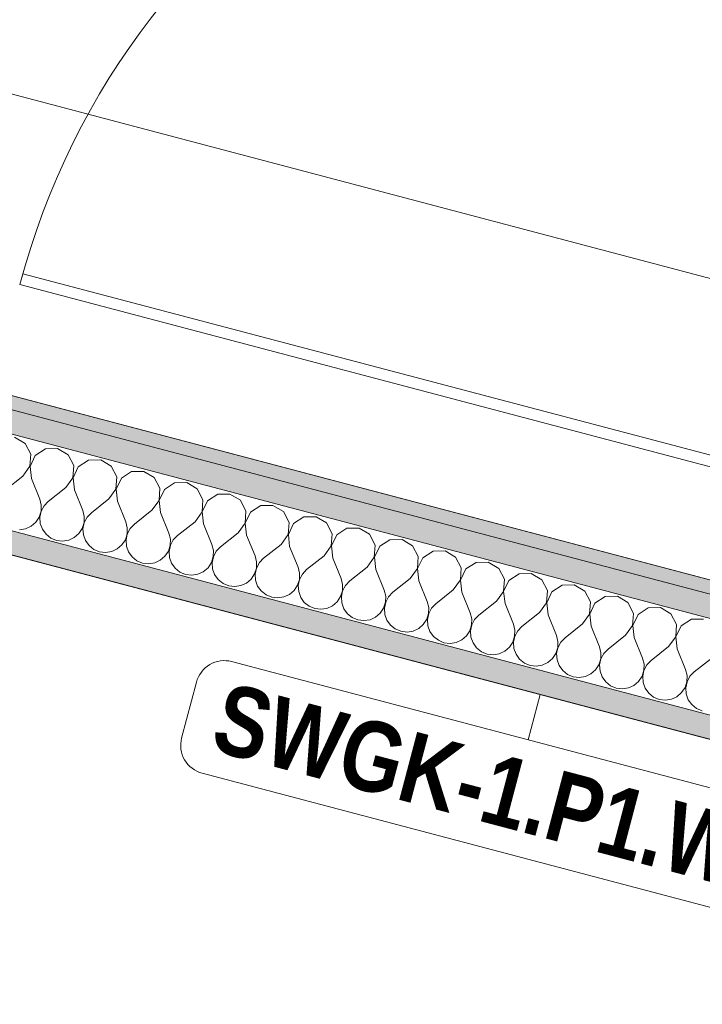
# Model space of a CAD drawing. Header units: millimetres. Extents: x -176817 to 18864955, y -12996033 to 201123.
# Tile 161 of 256: x 177018 to 177748, y -9613 to -8561. Entities that reach past the tile are written whole.
import ezdxf

# ---------------------------------------------------------------- set-up
doc = ezdxf.new("R2010")
doc.units = ezdxf.units.MM
doc.header["$MEASUREMENT"] = 0
for name, color, linetype in [('210-A Strefy', 7, 'Continuous'), ('213-A Wymiarowanie wewnętrzne', 7, 'Continuous'), ('215-A Wymiarowanie wewnętrzne 1_50', 7, 'Continuous'), ('230-A Ściany wewnętrzne', 7, 'Continuous'), ('299- A Etykiety ścian', 7, 'Continuous'), ('320-W Umeblowanie', 7, 'Continuous')]:
    doc.layers.add(name, color=color, linetype=linetype)
doc.styles.add('STYL_AUTOMATYCZNY_4', font='arial.ttf')
doc.styles.add('STYL_AUTOMATYCZNY_6', font='ARIALN.TTF')
doc.dimstyles.new('STYL_AUTOMATYCZNY__3', dxfattribs={"dimtxt": 64.999998, "dimasz": 47.5, "dimexe": 0.18, "dimexo": 0.0625, "dimgap": 0, "dimtad": 1, "dimdec": 1, "dimlfac": 0.1, "dimzin": 0, "dimdsep": 46, "dimtxsty": 'STYL_AUTOMATYCZNY_4', "dimblk": 'ARROWHEAD_11', "dimblk1": 'ARROWHEAD_11', "dimblk2": 'ARROWHEAD_11', "dimcen": 0.09, "dimclrd": 30, "dimclre": 30, "dimclrt": 30, "dimazin": 0, "dimtfac": 1, "dimtdec": 4, "dimtmove": 0, "dimatfit": 3, "dimfxl": 0, "dimtolj": 1, "dimtzin": 0, "dimarcsym": 0})
pattern_1 = [(0, (0, 0), (0, 37.5), [0, -37.5])]

# ---------------------------------------------------------------- blocks, each defined once
blk = doc.blocks.new('Zaplecze_1.19_9_2', base_point=(179928.2, -11588.1))
at = {"layer": '210-A Strefy', "color": 7, "linetype": 'Continuous', "lineweight": 0, "flags": 128}
blk.add_lwpolyline([(173461.6, -11180.7), (181970.3, -13425.9), (182706.5, -10636.2), (176359.5, -8961.4), (176212.8, -9517.5), (174051, -8947.1)], close=True, dxfattribs=at)
blk = doc.blocks.new('WC-D_1.23b_25_2', base_point=(177161.8, -7328.1))
at = {"layer": '210-A Strefy', "color": 254, "linetype": 'Continuous', "lineweight": 0, "true_color": 0xdfc8bd, "flags": 128}
blk.add_lwpolyline([(174442.9, -8285), (178982.4, -9482.9), (180561.8, -3497.8), (176022.2, -2299.9)], close=True, dxfattribs=at)
blk = doc.blocks.new('*X930')
at = {"layer": '230-A Ściany wewnętrzne', "color": 7, "linetype": 'Continuous', "lineweight": 0}
for p, q in [((177024, -9013.6), (177012.8, -9007)), ((177030, -9025.2), (177024, -9013.6)), ((177045.8, -9019.4), (177034.9, -9026.4)), ((177058.8, -9019.2), (177045.8, -9019.4)), ((177070, -9025.8), (177058.8, -9019.2)), ((177029.1, -9038.1), (177030, -9025.2)), ((177034.9, -9026.4), (177029.3, -9038.2)), ((177076.1, -9037.3), (177070, -9025.8)), ((177021.5, -9048.7), (177029.1, -9038.1)), ((177029.3, -9038.2), (177030.7, -9051.1)), ((177075.1, -9050.3), (177076.1, -9037.3)), ((177080.9, -9038.6), (177075.3, -9050.3)), ((177091.9, -9031.5), (177080.9, -9038.6)), ((177104.9, -9031.3), (177091.9, -9031.5)), ((177116.1, -9037.9), (177104.9, -9031.3)), ((177122.1, -9049.5), (177116.1, -9037.9)), ((177021.5, -9048.7), (177002.8, -9063.5)), ((177030.7, -9051.1), (177039.6, -9073.2)), ((177067.5, -9060.8), (177075.1, -9050.3)), ((177075.3, -9050.3), (177076.7, -9063.3)), ((177121.2, -9062.4), (177122.1, -9049.5)), ((177127, -9050.7), (177121.4, -9062.5)), ((177137.9, -9043.7), (177127, -9050.7)), ((177150.9, -9043.5), (177137.9, -9043.7)), ((177162.1, -9050.1), (177150.9, -9043.5)), ((177168.1, -9061.6), (177162.1, -9050.1)), ((177067.5, -9060.8), (177048.8, -9075.6)), ((177113.6, -9073), (177121.2, -9062.4)), ((177121.4, -9062.5), (177122.8, -9075.4)), ((177167.2, -9074.6), (177168.1, -9061.6)), ((177183.9, -9055.8), (177173, -9062.9)), ((177197, -9055.6), (177183.9, -9055.8)), ((177208.1, -9062.2), (177197, -9055.6)), ((177214.2, -9073.8), (177208.1, -9062.2)), ((177041.2, -9079.6), (177039.6, -9073.2)), ((177076.7, -9063.3), (177085.7, -9085.3)), ((177113.6, -9073), (177094.9, -9087.8)), ((177173, -9062.9), (177167.4, -9074.6)), ((177230, -9068), (177219, -9075)), ((177243, -9067.8), (177230, -9068)), ((177254.2, -9074.4), (177243, -9067.8)), ((177041.1, -9086.1), (177041.2, -9079.6)), ((177044.3, -9080.4), (177041.2, -9086.2)), ((177048.8, -9075.6), (177044.3, -9080.4)), ((177122.8, -9075.4), (177131.7, -9097.5)), ((177159.6, -9085.1), (177167.2, -9074.6)), ((177167.4, -9074.6), (177168.8, -9087.6)), ((177213.3, -9086.7), (177214.2, -9073.8)), ((177219, -9075), (177213.4, -9086.8)), ((177260.2, -9085.9), (177254.2, -9074.4)), ((177276, -9080.1), (177265.1, -9087.2)), ((177289, -9079.9), (177276, -9080.1)), ((177300.2, -9086.5), (177289, -9079.9)), ((177035.5, -9097.9), (177039.1, -9092.4)), ((177039.1, -9092.4), (177041.1, -9086.1)), ((177041.2, -9086.2), (177039.9, -9092.6)), ((177039.9, -9092.6), (177040.3, -9099.2)), ((177087.3, -9091.7), (177085.7, -9085.3)), ((177087.1, -9098.3), (177087.3, -9091.7)), ((177090.4, -9092.5), (177087.3, -9098.3)), ((177094.9, -9087.8), (177090.4, -9092.5)), ((177159.6, -9085.1), (177140.9, -9099.9)), ((177168.8, -9087.6), (177177.8, -9109.6)), ((177205.7, -9097.3), (177213.3, -9086.7)), ((177213.4, -9086.8), (177214.9, -9099.7)), ((177259.3, -9098.9), (177260.2, -9085.9)), ((177265.1, -9087.2), (177259.5, -9098.9)), ((177306.3, -9098.1), (177300.2, -9086.5)), ((177322.1, -9092.3), (177311.1, -9099.3)), ((177335.1, -9092.1), (177322.1, -9092.3)), ((177346.3, -9098.7), (177335.1, -9092.1)), ((177018, -9105.9), (177024.5, -9104.9)), ((177024.5, -9104.9), (177030.5, -9102.2)), ((177030.5, -9102.2), (177035.5, -9097.9)), ((177040.3, -9099.2), (177042.5, -9105.3)), ((177081.5, -9110), (177085.1, -9104.5)), ((177085.1, -9104.5), (177087.1, -9098.3)), ((177087.3, -9098.3), (177085.9, -9104.8)), ((177085.9, -9104.8), (177086.4, -9111.3)), ((177133.3, -9103.9), (177131.7, -9097.5)), ((177133.1, -9110.4), (177133.3, -9103.9)), ((177136.4, -9104.7), (177133.3, -9110.5)), ((177140.9, -9099.9), (177136.4, -9104.7)), ((177205.7, -9097.3), (177187, -9112.1)), ((177214.9, -9099.7), (177223.8, -9121.8)), ((177251.7, -9109.4), (177259.3, -9098.9)), ((177259.5, -9098.9), (177260.9, -9111.9)), ((177305.3, -9111), (177306.3, -9098.1)), ((177311.1, -9099.3), (177305.5, -9111.1)), ((177352.3, -9110.2), (177346.3, -9098.7)), ((177368.1, -9104.4), (177357.2, -9111.5)), ((177381.1, -9104.2), (177368.1, -9104.4)), ((177392.3, -9110.8), (177381.1, -9104.2)), ((177042.5, -9105.3), (177046.4, -9110.7)), ((177046.4, -9110.7), (177051.5, -9114.8)), ((177051.5, -9114.8), (177057.5, -9117.3)), ((177070.6, -9117.1), (177076.5, -9114.3)), ((177076.5, -9114.3), (177081.5, -9110)), ((177086.4, -9111.3), (177088.6, -9117.5)), ((177131.2, -9116.7), (177133.1, -9110.4)), ((177133.3, -9110.5), (177132, -9116.9)), ((177179.4, -9116), (177177.8, -9109.6)), ((177187, -9112.1), (177182.4, -9116.8)), ((177251.7, -9109.4), (177233, -9124.2)), ((177260.9, -9111.9), (177269.9, -9133.9)), ((177297.7, -9121.6), (177305.3, -9111)), ((177305.5, -9111.1), (177306.9, -9124)), ((177351.4, -9123.2), (177352.3, -9110.2)), ((177357.2, -9111.5), (177351.6, -9123.2)), ((177398.4, -9122.4), (177392.3, -9110.8)), ((177057.5, -9117.3), (177064.1, -9118.1)), ((177064.1, -9118.1), (177070.6, -9117.1)), ((177088.6, -9117.5), (177092.4, -9122.8)), ((177092.4, -9122.8), (177097.5, -9126.9)), ((177122.6, -9126.5), (177127.5, -9122.2)), ((177127.5, -9122.2), (177131.2, -9116.7)), ((177132, -9116.9), (177132.4, -9123.5)), ((177132.4, -9123.5), (177134.6, -9129.6)), ((177177.2, -9128.8), (177179.2, -9122.6)), ((177179.4, -9122.6), (177178, -9129.1)), ((177179.2, -9122.6), (177179.4, -9116)), ((177182.4, -9116.8), (177179.4, -9122.6)), ((177225.4, -9128.2), (177223.8, -9121.8)), ((177233, -9124.2), (177228.5, -9129)), ((177297.7, -9121.6), (177279.1, -9136.4)), ((177306.9, -9124), (177315.9, -9146.1)), ((177343.8, -9133.7), (177351.4, -9123.2)), ((177351.6, -9123.2), (177353, -9136.2)), ((177397.4, -9135.3), (177398.4, -9122.4)), ((177403.2, -9123.6), (177397.6, -9135.4)), ((177414.2, -9116.6), (177403.2, -9123.6)), ((177427.2, -9116.4), (177414.2, -9116.6)), ((177438.4, -9123), (177427.2, -9116.4)), ((177444.4, -9134.5), (177438.4, -9123)), ((177097.5, -9126.9), (177103.6, -9129.5)), ((177103.6, -9129.5), (177110.1, -9130.2)), ((177110.1, -9130.2), (177116.6, -9129.2)), ((177116.6, -9129.2), (177122.6, -9126.5)), ((177134.6, -9129.6), (177138.4, -9135)), ((177138.4, -9135), (177143.6, -9139.1)), ((177168.6, -9138.6), (177173.6, -9134.3)), ((177173.6, -9134.3), (177177.2, -9128.8)), ((177178, -9129.1), (177178.4, -9135.6)), ((177178.4, -9135.6), (177180.7, -9141.8)), ((177223.2, -9141), (177225.2, -9134.7)), ((177225.4, -9134.8), (177224, -9141.2)), ((177225.2, -9134.7), (177225.4, -9128.2)), ((177228.5, -9129), (177225.4, -9134.8)), ((177271.5, -9140.3), (177269.9, -9133.9)), ((177279.1, -9136.4), (177274.5, -9141.1)), ((177343.8, -9133.7), (177325.1, -9148.5)), ((177353, -9136.2), (177361.9, -9158.2)), ((177389.8, -9145.9), (177397.4, -9135.3)), ((177397.6, -9135.4), (177399, -9148.3)), ((177443.5, -9147.5), (177444.4, -9134.5)), ((177449.3, -9135.8), (177443.7, -9147.5)), ((177460.2, -9128.7), (177449.3, -9135.8)), ((177473.2, -9128.5), (177460.2, -9128.7)), ((177484.4, -9135.1), (177473.2, -9128.5)), ((177490.4, -9146.7), (177484.4, -9135.1)), ((177143.6, -9139.1), (177149.6, -9141.6)), ((177149.6, -9141.6), (177156.2, -9142.4)), ((177156.2, -9142.4), (177162.6, -9141.4)), ((177162.6, -9141.4), (177168.6, -9138.6)), ((177180.7, -9141.8), (177184.5, -9147.1)), ((177214.6, -9150.8), (177219.6, -9146.5)), ((177219.6, -9146.5), (177223.2, -9141)), ((177224, -9141.2), (177224.5, -9147.8)), ((177269.3, -9153.1), (177271.3, -9146.9)), ((177271.5, -9146.9), (177270.1, -9153.3)), ((177271.3, -9146.9), (177271.5, -9140.3)), ((177274.5, -9141.1), (177271.5, -9146.9)), ((177317.5, -9152.5), (177315.9, -9146.1)), ((177389.8, -9145.9), (177371.2, -9160.7)), ((177489.5, -9159.6), (177490.4, -9146.7)), ((177506.2, -9140.9), (177495.3, -9147.9)), ((177519.3, -9140.7), (177506.2, -9140.9)), ((177530.5, -9147.3), (177519.3, -9140.7)), ((177184.5, -9147.1), (177189.6, -9151.2)), ((177189.6, -9151.2), (177195.7, -9153.8)), ((177195.7, -9153.8), (177202.2, -9154.5)), ((177202.2, -9154.5), (177208.7, -9153.5)), ((177208.7, -9153.5), (177214.6, -9150.8)), ((177224.5, -9147.8), (177226.7, -9153.9)), ((177226.7, -9153.9), (177230.5, -9159.3)), ((177265.7, -9158.6), (177269.3, -9153.1)), ((177270.1, -9153.3), (177270.5, -9159.9)), ((177317.3, -9159), (177317.5, -9152.5)), ((177320.6, -9153.3), (177317.5, -9159.1)), ((177325.1, -9148.5), (177320.6, -9153.3)), ((177399, -9148.3), (177408, -9170.4)), ((177435.9, -9158), (177443.5, -9147.5)), ((177443.7, -9147.5), (177445.1, -9160.5)), ((177495.3, -9147.9), (177489.7, -9159.7)), ((177536.5, -9158.8), (177530.5, -9147.3)), ((177552.3, -9153), (177541.3, -9160.1)), ((177565.3, -9152.8), (177552.3, -9153)), ((177576.5, -9159.4), (177565.3, -9152.8)), ((177230.5, -9159.3), (177235.7, -9163.4)), ((177235.7, -9163.4), (177241.7, -9165.9)), ((177241.7, -9165.9), (177248.2, -9166.7)), ((177248.2, -9166.7), (177254.7, -9165.7)), ((177254.7, -9165.7), (177260.7, -9162.9)), ((177260.7, -9162.9), (177265.7, -9158.6)), ((177270.5, -9159.9), (177272.7, -9166.1)), ((177272.7, -9166.1), (177276.6, -9171.4)), ((177311.7, -9170.8), (177315.3, -9165.3)), ((177315.3, -9165.3), (177317.3, -9159)), ((177317.5, -9159.1), (177316.1, -9165.5)), ((177316.1, -9165.5), (177316.6, -9172.1)), ((177363.5, -9164.6), (177361.9, -9158.2)), ((177363.4, -9171.2), (177363.5, -9164.6)), ((177366.6, -9165.4), (177363.5, -9171.2)), ((177371.2, -9160.7), (177366.6, -9165.4)), ((177435.9, -9158), (177417.2, -9172.8)), ((177445.1, -9160.5), (177454, -9182.5)), ((177481.9, -9170.2), (177489.5, -9159.6)), ((177489.7, -9159.7), (177491.1, -9172.6)), ((177535.6, -9171.8), (177536.5, -9158.8)), ((177541.3, -9160.1), (177535.7, -9171.8)), ((177582.5, -9171), (177576.5, -9159.4)), ((177598.3, -9165.2), (177587.4, -9172.2)), ((177611.3, -9164.9), (177598.3, -9165.2)), ((177622.5, -9171.6), (177611.3, -9164.9)), ((177276.6, -9171.4), (177281.7, -9175.5)), ((177281.7, -9175.5), (177287.8, -9178.1)), ((177287.8, -9178.1), (177294.3, -9178.8)), ((177294.3, -9178.8), (177300.8, -9177.8)), ((177300.8, -9177.8), (177306.7, -9175.1)), ((177306.7, -9175.1), (177311.7, -9170.8)), ((177316.6, -9172.1), (177318.8, -9178.2)), ((177318.8, -9178.2), (177322.6, -9183.6)), ((177357.8, -9182.9), (177361.4, -9177.4)), ((177361.4, -9177.4), (177363.4, -9171.2)), ((177363.5, -9171.2), (177362.2, -9177.6)), ((177362.2, -9177.6), (177362.6, -9184.2)), ((177409.6, -9176.8), (177408, -9170.4)), ((177409.4, -9183.3), (177409.6, -9176.8)), ((177412.7, -9177.6), (177409.6, -9183.4)), ((177417.2, -9172.8), (177412.7, -9177.6)), ((177481.9, -9170.2), (177463.2, -9185)), ((177491.1, -9172.6), (177500.1, -9194.7)), ((177528, -9182.3), (177535.6, -9171.8)), ((177535.7, -9171.8), (177537.2, -9184.8)), ((177581.6, -9183.9), (177582.5, -9171)), ((177587.4, -9172.2), (177581.8, -9184)), ((177628.6, -9183.1), (177622.5, -9171.6)), ((177644.4, -9177.3), (177633.4, -9184.4)), ((177657.4, -9177.1), (177644.4, -9177.3)), ((177668.6, -9183.7), (177657.4, -9177.1)), ((177322.6, -9183.6), (177327.7, -9187.7)), ((177327.7, -9187.7), (177333.8, -9190.2)), ((177346.8, -9190), (177352.8, -9187.2)), ((177352.8, -9187.2), (177357.8, -9182.9)), ((177362.6, -9184.2), (177364.8, -9190.4)), ((177407.4, -9189.6), (177409.4, -9183.3)), ((177409.6, -9183.4), (177408.2, -9189.8)), ((177455.6, -9188.9), (177454, -9182.5)), ((177455.4, -9195.5), (177455.6, -9188.9)), ((177463.2, -9185), (177458.7, -9189.7)), ((177528, -9182.3), (177509.3, -9197.1)), ((177537.2, -9184.8), (177546.1, -9206.8)), ((177574, -9194.5), (177581.6, -9183.9)), ((177581.8, -9184), (177583.2, -9196.9)), ((177627.6, -9196.1), (177628.6, -9183.1)), ((177633.4, -9184.4), (177627.8, -9196.1)), ((177674.6, -9195.3), (177668.6, -9183.7)), ((177333.8, -9190.2), (177340.3, -9191)), ((177340.3, -9191), (177346.8, -9190)), ((177364.8, -9190.4), (177368.7, -9195.7)), ((177368.7, -9195.7), (177373.8, -9199.8)), ((177392.9, -9202.1), (177398.8, -9199.4)), ((177398.8, -9199.4), (177403.8, -9195.1)), ((177403.8, -9195.1), (177407.4, -9189.6)), ((177408.2, -9189.8), (177408.7, -9196.4)), ((177408.7, -9196.4), (177410.9, -9202.5)), ((177453.5, -9201.7), (177455.4, -9195.5)), ((177455.6, -9195.5), (177454.3, -9201.9)), ((177458.7, -9189.7), (177455.6, -9195.5)), ((177501.7, -9201.1), (177500.1, -9194.7)), ((177509.3, -9197.1), (177504.7, -9201.9)), ((177574, -9194.5), (177555.3, -9209.3)), ((177583.2, -9196.9), (177592.2, -9219)), ((177620, -9206.6), (177627.6, -9196.1)), ((177627.8, -9196.1), (177629.2, -9209.1)), ((177673.7, -9208.2), (177674.6, -9195.3)), ((177679.5, -9196.5), (177673.9, -9208.3)), ((177690.4, -9189.5), (177679.5, -9196.5)), ((177703.4, -9189.2), (177690.4, -9189.5)), ((177714.6, -9195.9), (177703.4, -9189.2)), ((177720.7, -9207.4), (177714.6, -9195.9)), ((177373.8, -9199.8), (177379.8, -9202.4)), ((177379.8, -9202.4), (177386.4, -9203.1)), ((177386.4, -9203.1), (177392.9, -9202.1)), ((177410.9, -9202.5), (177414.7, -9207.9)), ((177414.7, -9207.9), (177419.8, -9212)), ((177444.9, -9211.5), (177449.8, -9207.2)), ((177449.8, -9207.2), (177453.5, -9201.7)), ((177454.3, -9201.9), (177454.7, -9208.5)), ((177454.7, -9208.5), (177456.9, -9214.7)), ((177499.5, -9213.9), (177501.5, -9207.6)), ((177501.7, -9207.7), (177500.3, -9214.1)), ((177501.5, -9207.6), (177501.7, -9201.1)), ((177504.7, -9201.9), (177501.7, -9207.7)), ((177547.7, -9213.2), (177546.1, -9206.8)), ((177555.3, -9209.3), (177550.8, -9214)), ((177620, -9206.6), (177601.4, -9221.4)), ((177629.2, -9209.1), (177638.2, -9231.1)), ((177666.1, -9218.8), (177673.7, -9208.2)), ((177673.9, -9208.3), (177675.3, -9221.2)), ((177719.7, -9220.4), (177720.7, -9207.4)), ((177725.5, -9208.7), (177719.9, -9220.4)), ((177736.5, -9201.6), (177725.5, -9208.7)), ((177749.5, -9201.4), (177736.5, -9201.6)), ((177419.8, -9212), (177425.9, -9214.5)), ((177425.9, -9214.5), (177432.4, -9215.3)), ((177432.4, -9215.3), (177438.9, -9214.3)), ((177438.9, -9214.3), (177444.9, -9211.5)), ((177456.9, -9214.7), (177460.7, -9220)), ((177460.7, -9220), (177465.9, -9224.1)), ((177490.9, -9223.7), (177495.9, -9219.4)), ((177495.9, -9219.4), (177499.5, -9213.9)), ((177500.3, -9214.1), (177500.7, -9220.7)), ((177500.7, -9220.7), (177503, -9226.8)), ((177545.5, -9226), (177547.5, -9219.8)), ((177547.7, -9219.8), (177546.3, -9226.2)), ((177547.5, -9219.8), (177547.7, -9213.2)), ((177550.8, -9214), (177547.7, -9219.8)), ((177593.8, -9225.4), (177592.2, -9219)), ((177666.1, -9218.8), (177647.4, -9233.6)), ((177712.1, -9230.9), (177719.7, -9220.4)), ((177719.9, -9220.4), (177721.3, -9233.4)), ((177465.9, -9224.1), (177471.9, -9226.7)), ((177471.9, -9226.7), (177478.5, -9227.4)), ((177478.5, -9227.4), (177484.9, -9226.4)), ((177484.9, -9226.4), (177490.9, -9223.7)), ((177503, -9226.8), (177506.8, -9232.2)), ((177541.9, -9231.5), (177545.5, -9226)), ((177546.3, -9226.2), (177546.8, -9232.8)), ((177593.6, -9231.9), (177593.8, -9225.4)), ((177596.8, -9226.2), (177593.8, -9232)), ((177601.4, -9221.4), (177596.8, -9226.2)), ((177639.8, -9237.5), (177638.2, -9231.1)), ((177675.3, -9221.2), (177684.2, -9243.3)), ((177712.1, -9230.9), (177693.5, -9245.7)), ((177506.8, -9232.2), (177511.9, -9236.3)), ((177511.9, -9236.3), (177518, -9238.8)), ((177518, -9238.8), (177524.5, -9239.6)), ((177524.5, -9239.6), (177531, -9238.6)), ((177531, -9238.6), (177536.9, -9235.8)), ((177536.9, -9235.8), (177541.9, -9231.5)), ((177546.8, -9232.8), (177549, -9239)), ((177549, -9239), (177552.8, -9244.3)), ((177588, -9243.7), (177591.6, -9238.2)), ((177591.6, -9238.2), (177593.6, -9231.9)), ((177593.8, -9232), (177592.4, -9238.4)), ((177592.4, -9238.4), (177592.8, -9245)), ((177639.6, -9244.1), (177639.8, -9237.5)), ((177642.9, -9238.3), (177639.8, -9244.1)), ((177647.4, -9233.6), (177642.9, -9238.3)), ((177721.3, -9233.4), (177730.3, -9255.4)), ((177552.8, -9244.3), (177558, -9248.4)), ((177558, -9248.4), (177564, -9251)), ((177564, -9251), (177570.5, -9251.7)), ((177570.5, -9251.7), (177577, -9250.7)), ((177577, -9250.7), (177583, -9248)), ((177583, -9248), (177588, -9243.7)), ((177592.8, -9245), (177595, -9251.1)), ((177595, -9251.1), (177598.9, -9256.5)), ((177634, -9255.8), (177637.6, -9250.3)), ((177637.6, -9250.3), (177639.6, -9244.1)), ((177639.8, -9244.1), (177638.4, -9250.5)), ((177638.4, -9250.5), (177638.9, -9257.1)), ((177685.9, -9249.7), (177684.2, -9243.3)), ((177685.7, -9256.2), (177685.9, -9249.7)), ((177688.9, -9250.5), (177685.8, -9256.3)), ((177693.5, -9245.7), (177688.9, -9250.5)), ((177758.2, -9243.1), (177739.5, -9257.9)), ((177598.9, -9256.5), (177604, -9260.6)), ((177604, -9260.6), (177610.1, -9263.1)), ((177623.1, -9262.9), (177629, -9260.1)), ((177629, -9260.1), (177634, -9255.8)), ((177638.9, -9257.1), (177641.1, -9263.3)), ((177680.1, -9268), (177683.7, -9262.5)), ((177683.7, -9262.5), (177685.7, -9256.2)), ((177685.8, -9256.3), (177684.5, -9262.7)), ((177684.5, -9262.7), (177684.9, -9269.2)), ((177731.9, -9261.8), (177730.3, -9255.4)), ((177731.7, -9268.4), (177731.9, -9261.8)), ((177735, -9262.6), (177731.9, -9268.4)), ((177739.5, -9257.9), (177735, -9262.6)), ((177610.1, -9263.1), (177616.6, -9263.9)), ((177616.6, -9263.9), (177623.1, -9262.9)), ((177641.1, -9263.3), (177644.9, -9268.6)), ((177644.9, -9268.6), (177650, -9272.7)), ((177650, -9272.7), (177656.1, -9275.3)), ((177669.1, -9275), (177675.1, -9272.3)), ((177675.1, -9272.3), (177680.1, -9268)), ((177684.9, -9269.2), (177687.1, -9275.4)), ((177729.7, -9274.6), (177731.7, -9268.4)), ((177731.9, -9268.4), (177730.5, -9274.8)), ((177656.1, -9275.3), (177662.6, -9276)), ((177662.6, -9276), (177669.1, -9275)), ((177687.1, -9275.4), (177691, -9280.8)), ((177691, -9280.8), (177696.1, -9284.9)), ((177721.1, -9284.4), (177726.1, -9280.1)), ((177726.1, -9280.1), (177729.7, -9274.6)), ((177730.5, -9274.8), (177731, -9281.4)), ((177731, -9281.4), (177733.2, -9287.6)), ((177696.1, -9284.9), (177702.1, -9287.4)), ((177702.1, -9287.4), (177708.7, -9288.2)), ((177708.7, -9288.2), (177715.2, -9287.2)), ((177715.2, -9287.2), (177721.1, -9284.4)), ((177733.2, -9287.6), (177737, -9292.9)), ((177737, -9292.9), (177742.1, -9297)), ((177742.1, -9297), (177748.2, -9299.6))]:
    blk.add_line(p, q, dxfattribs=at)
blk = doc.blocks.new('Ściana_34_2', base_point=(174057.3, -8276.4))
at = {"layer": '230-A Ściany wewnętrzne', "linetype": 'Continuous', "lineweight": 0, "true_color": 0x000000}
blk.add_hatch(color=18, dxfattribs=at).paths.add_polyline_path([(174424.5, -8295.7), (178978.6, -9497.4), (178982.4, -9482.9), (174428.4, -8281.2)])
h = blk.add_hatch(dxfattribs=at)
h.set_pattern_fill('Gips_0002', color=18, style=0, pattern_type=2)
h.set_pattern_definition(pattern_1)
h.paths.add_polyline_path([(174418.2, -8319.9), (178986.7, -9525.4), (178993.1, -9501.2), (174424.5, -8295.7)])
h = blk.add_hatch(dxfattribs=at)
h.set_pattern_fill('Gips_0002', color=18, style=0, pattern_type=2)
h.set_pattern_definition(pattern_1)
h.paths.add_polyline_path([(176335.3, -8955.1), (182706.5, -10636.2), (182712.8, -10612.1), (176341.7, -8930.9)])
at = {"layer": '230-A Ściany wewnętrzne', "color": 7, "linetype": 'Continuous', "lineweight": 0}
for p, q in [((178993.1, -9501.2), (174424.5, -8295.7)), ((179010.9, -9531.8), (176367.2, -8834.2)), ((182712.8, -10612.1), (176341.7, -8930.9)), ((176335.3, -8955.1), (182706.5, -10636.2))]:
    blk.add_line(p, q, dxfattribs=at)
at = {"layer": '230-A Ściany wewnętrzne', "color": 7, "linetype": 'Continuous', "lineweight": 0, "flags": 128}
for points in [[(178982.4, -9482.9), (174428.4, -8281.2)], [(176359.5, -8961.4), (182706.5, -10636.2)]]:
    blk.add_lwpolyline(points, dxfattribs=at)
at = {"layer": '230-A Ściany wewnętrzne', "color": 7, "lineweight": 0}
blk.add_blockref('*X930', (0, 0), dxfattribs=at)
blk = doc.blocks.new('*D3485')
at = {"layer": '215-A Wymiarowanie wewnętrzne 1_50', "linetype": 'Continuous', "lineweight": 200}
for points in [[(174945.9, -8591.7), (174946.9, -8596.5), (174949.6, -8600.6), (174953.7, -8603.3), (174958.4, -8604.2), (174963.2, -8603.3), (174967.3, -8600.6), (174970, -8596.5), (174970.9, -8591.7), (174970, -8587), (174967.3, -8582.9), (174963.2, -8580.2), (174958.4, -8579.2), (174953.7, -8580.2), (174949.6, -8582.9), (174946.9, -8587)], [(174799.2, -9147.8), (174800.2, -9152.6), (174802.9, -9156.6), (174806.9, -9159.4), (174811.7, -9160.3), (174816.5, -9159.4), (174820.6, -9156.6), (174823.3, -9152.6), (174824.2, -9147.8), (174823.3, -9143), (174820.6, -9139), (174816.5, -9136.3), (174811.7, -9135.3), (174806.9, -9136.3), (174802.9, -9139), (174800.2, -9143)]]:
    blk.add_hatch(color=30, dxfattribs=at).paths.add_polyline_path(points)
at = {"layer": '215-A Wymiarowanie wewnętrzne 1_50', "color": 30, "linetype": 'Continuous', "lineweight": 0}
for p, q in [((174814.9, -9135.7), (174955.3, -8603.8)), ((174799.6, -9144.6), (174766.4, -9135.8))]:
    blk.add_line(p, q, dxfattribs=at)
at = {"layer": '215-A Wymiarowanie wewnętrzne 1_50', "color": 30, "lineweight": 200, "insert": (174850.4, -8950.3), "char_height": 65, "attachment_point": 7, "rotation": 75.218, "style": 'STYL_AUTOMATYCZNY_4'}
blk.add_mtext('\\A1;{\\pql;\\fArial|b0|i0|c238|p0;\\W1.000000;57,5}', dxfattribs=at)
blk = doc.blocks.new('ARROWHEAD_11')
at = {"color": 0, "linetype": 'Continuous', "lineweight": 0}
blk.add_line((0, 0), (-1, 0), dxfattribs=at)
at = {"color": 0, "linetype": 'Continuous', "lineweight": 0, "const_width": 0.25, "flags": 128}
blk.add_lwpolyline([(-0.125, 0, 1), (0.125, 0, 1)], format="xyb", close=True, dxfattribs=at)
blk = doc.blocks.new('*D3486')
at = {"layer": '215-A Wymiarowanie wewnętrzne 1_50', "linetype": 'Continuous', "lineweight": 200}
for points in [[(174984.2, -8446.7), (174985.2, -8451.5), (174987.9, -8455.5), (174991.9, -8458.2), (174996.7, -8459.2), (175001.5, -8458.2), (175005.6, -8455.5), (175008.3, -8451.5), (175009.2, -8446.7), (175008.3, -8441.9), (175005.6, -8437.9), (175001.5, -8435.1), (174996.7, -8434.2), (174991.9, -8435.1), (174987.9, -8437.9), (174985.2, -8441.9)], [(174945.9, -8591.7), (174946.9, -8596.5), (174949.6, -8600.6), (174953.7, -8603.3), (174958.4, -8604.2), (174963.2, -8603.3), (174967.3, -8600.6), (174970, -8596.5), (174970.9, -8591.7), (174970, -8587), (174967.3, -8582.9), (174963.2, -8580.2), (174958.4, -8579.2), (174953.7, -8580.2), (174949.6, -8582.9), (174946.9, -8587)]]:
    blk.add_hatch(color=30, dxfattribs=at).paths.add_polyline_path(points)
at = {"layer": '215-A Wymiarowanie wewnętrzne 1_50', "color": 30, "linetype": 'Continuous', "lineweight": 0}
for p, q in [((175042, -8458.7), (175008.8, -8449.9)), ((174961.6, -8579.6), (174993.5, -8458.8)), ((174946.4, -8588.5), (174913.1, -8579.8)), ((175003.8, -8603.7), (174970.5, -8594.9))]:
    blk.add_line(p, q, dxfattribs=at)
for centre in [(174996.7, -8446.7), (174958.4, -8591.7)]:
    blk.add_circle(centre, 12.5, dxfattribs=at)
at = {"layer": '215-A Wymiarowanie wewnętrzne 1_50', "color": 30, "lineweight": 200, "insert": (174952.4, -8563.8), "char_height": 65, "attachment_point": 7, "rotation": 75.218, "style": 'STYL_AUTOMATYCZNY_4'}
blk.add_mtext('\\A1;{\\pql;\\fArial|b0|i0|c238|p0;\\W1.000000;15}', dxfattribs=at)
blk = doc.blocks.new('*D3487')
at = {"layer": '215-A Wymiarowanie wewnętrzne 1_50', "linetype": 'Continuous', "lineweight": 200}
for points in [[(176571.2, -2432.6), (176572.2, -2437.3), (176574.9, -2441.4), (176578.9, -2444.1), (176583.7, -2445.1), (176588.5, -2444.1), (176592.5, -2441.4), (176595.2, -2437.3), (176596.2, -2432.6), (176595.2, -2427.8), (176592.5, -2423.7), (176588.5, -2421), (176583.7, -2420.1), (176578.9, -2421), (176574.9, -2423.7), (176572.2, -2427.8)], [(174984.2, -8446.7), (174985.2, -8451.5), (174987.9, -8455.5), (174991.9, -8458.2), (174996.7, -8459.2), (175001.5, -8458.2), (175005.6, -8455.5), (175008.3, -8451.5), (175009.2, -8446.7), (175008.3, -8441.9), (175005.6, -8437.9), (175001.5, -8435.1), (174996.7, -8434.2), (174991.9, -8435.1), (174987.9, -8437.9), (174985.2, -8441.9)]]:
    blk.add_hatch(color=30, dxfattribs=at).paths.add_polyline_path(points)
at = {"layer": '215-A Wymiarowanie wewnętrzne 1_50', "color": 30, "linetype": 'Continuous', "lineweight": 0}
for p, q in [((174999.9, -8434.6), (176580.5, -2444.6)), ((174984.6, -8443.5), (174951.4, -8434.7)), ((175042, -8458.7), (175008.8, -8449.9))]:
    blk.add_line(p, q, dxfattribs=at)
at = {"layer": '215-A Wymiarowanie wewnętrzne 1_50', "color": 30, "lineweight": 200, "insert": (175758.7, -5508.2), "char_height": 65, "attachment_point": 7, "rotation": 75.218, "style": 'STYL_AUTOMATYCZNY_4'}
blk.add_mtext('\\A1;{\\pql;\\fArial|b0|i0|c238|p0;\\W1.000000;622}', dxfattribs=at)
blk = doc.blocks.new('*D3863')
at = {"layer": '213-A Wymiarowanie wewnętrzne', "linetype": 'Continuous', "lineweight": 200}
for points in [[(174495.3, -7980.2), (174496.2, -7985), (174499, -7989), (174503, -7991.7), (174507.8, -7992.7), (174512.6, -7991.7), (174516.6, -7989), (174519.3, -7985), (174520.3, -7980.2), (174519.3, -7975.4), (174516.6, -7971.3), (174512.6, -7968.6), (174507.8, -7967.7), (174503, -7968.6), (174499, -7971.3), (174496.2, -7975.4)], [(179063.9, -9185.7), (179064.8, -9190.5), (179067.5, -9194.5), (179071.6, -9197.3), (179076.4, -9198.2), (179081.2, -9197.3), (179085.2, -9194.5), (179087.9, -9190.5), (179088.9, -9185.7), (179087.9, -9180.9), (179085.2, -9176.9), (179081.2, -9174.2), (179076.4, -9173.2), (179071.6, -9174.2), (179067.5, -9176.9), (179064.8, -9180.9)]]:
    blk.add_hatch(color=30, dxfattribs=at).paths.add_polyline_path(points)
at = {"layer": '213-A Wymiarowanie wewnętrzne', "color": 30, "linetype": 'Continuous', "lineweight": 0}
for p, q in [((174519.9, -7983.4), (179064.3, -9182.5)), ((174495.8, -8025.5), (174504.6, -7992.3)), ((179079.6, -9173.6), (179088.3, -9140.4))]:
    blk.add_line(p, q, dxfattribs=at)
blk.add_circle((174507.8, -7980.2), 12.5, dxfattribs=at)
at = {"layer": '213-A Wymiarowanie wewnętrzne', "color": 30, "lineweight": 200, "insert": (176687.6, -8541.9), "char_height": 65, "attachment_point": 7, "rotation": 345.218, "style": 'STYL_AUTOMATYCZNY_4'}
blk.add_mtext('\\A1;{\\pql;\\fArial|b0|i0|c238|p0;\\W1.000000;472,5}', dxfattribs=at)
blk = doc.blocks.new('*D3870')
at = {"layer": '213-A Wymiarowanie wewnętrzne', "linetype": 'Continuous', "lineweight": 200}
for points in [[(176119.7, -9822.8), (176120.6, -9827.6), (176123.3, -9831.7), (176127.4, -9834.4), (176132.2, -9835.3), (176137, -9834.4), (176141, -9831.7), (176143.7, -9827.6), (176144.7, -9822.8), (176143.7, -9818), (176141, -9814), (176137, -9811.3), (176132.2, -9810.3), (176127.4, -9811.3), (176123.3, -9814), (176120.6, -9818)], [(182481.2, -11501.5), (182482.1, -11506.2), (182484.8, -11510.3), (182488.9, -11513), (182493.7, -11514), (182498.5, -11513), (182502.5, -11510.3), (182505.2, -11506.2), (182506.2, -11501.5), (182505.2, -11496.7), (182502.5, -11492.6), (182498.5, -11489.9), (182493.7, -11489), (182488.9, -11489.9), (182484.8, -11492.6), (182482.1, -11496.7)]]:
    blk.add_hatch(color=30, dxfattribs=at).paths.add_polyline_path(points)
at = {"layer": '213-A Wymiarowanie wewnętrzne', "color": 30, "linetype": 'Continuous', "lineweight": 0}
for p, q in [((176144.3, -9826), (182481.6, -11498.3)), ((176120.2, -9868.2), (176129, -9834.9))]:
    blk.add_line(p, q, dxfattribs=at)
at = {"layer": '213-A Wymiarowanie wewnętrzne', "color": 30, "lineweight": 200, "insert": (179208.4, -10621.1), "char_height": 65, "attachment_point": 7, "rotation": 345.218, "style": 'STYL_AUTOMATYCZNY_4'}
blk.add_mtext('\\A1;{\\pql;\\fArial|b0|i0|c238|p0;\\W1.000000;657,9}', dxfattribs=at)
blk = doc.blocks.new('*D3873')
at = {"layer": '213-A Wymiarowanie wewnętrzne', "linetype": 'Continuous', "lineweight": 200}
for points in [[(178437.7, -10107.9), (178438.7, -10112.7), (178441.4, -10116.8), (178445.4, -10119.5), (178450.2, -10120.4), (178455, -10119.5), (178459.1, -10116.8), (178461.8, -10112.7), (178462.7, -10107.9), (178461.8, -10103.1), (178459.1, -10099.1), (178455, -10096.4), (178450.2, -10095.4), (178445.4, -10096.4), (178441.4, -10099.1), (178438.7, -10103.1)], [(177844.5, -12356.1), (177845.4, -12360.8), (177848.2, -12364.9), (177852.2, -12367.6), (177857, -12368.6), (177861.8, -12367.6), (177865.8, -12364.9), (177868.5, -12360.8), (177869.5, -12356.1), (177868.5, -12351.3), (177865.8, -12347.2), (177861.8, -12344.5), (177857, -12343.6), (177852.2, -12344.5), (177848.2, -12347.2), (177845.4, -12351.3)]]:
    blk.add_hatch(color=30, dxfattribs=at).paths.add_polyline_path(points)
at = {"layer": '213-A Wymiarowanie wewnętrzne', "color": 30, "linetype": 'Continuous', "lineweight": 0}
for p, q in [((178438.1, -10104.7), (178404.9, -10096)), ((178495.5, -10119.9), (178462.3, -10111.1)), ((177860.2, -12344), (178447, -10120))]:
    blk.add_line(p, q, dxfattribs=at)
blk.add_circle((178450.2, -10107.9), 12.5, dxfattribs=at)
at = {"layer": '213-A Wymiarowanie wewnętrzne', "color": 30, "lineweight": 200, "insert": (178112.6, -11336.5), "char_height": 65, "attachment_point": 7, "rotation": 75.218, "style": 'STYL_AUTOMATYCZNY_4'}
blk.add_mtext('\\A1;{\\pql;\\fArial|b0|i0|c238|p0;\\W1.000000;232,5}', dxfattribs=at)
blk = doc.blocks.new('*D3874')
at = {"layer": '213-A Wymiarowanie wewnętrzne', "linetype": 'Continuous', "lineweight": 200}
for points in [[(178584.5, -9551.8), (178585.4, -9556.6), (178588.1, -9560.7), (178592.2, -9563.4), (178597, -9564.3), (178601.7, -9563.4), (178605.8, -9560.7), (178608.5, -9556.6), (178609.5, -9551.8), (178608.5, -9547.1), (178605.8, -9543), (178601.7, -9540.3), (178597, -9539.3), (178592.2, -9540.3), (178588.1, -9543), (178585.4, -9547.1)], [(178437.7, -10107.9), (178438.7, -10112.7), (178441.4, -10116.8), (178445.4, -10119.5), (178450.2, -10120.4), (178455, -10119.5), (178459.1, -10116.8), (178461.8, -10112.7), (178462.7, -10107.9), (178461.8, -10103.1), (178459.1, -10099.1), (178455, -10096.4), (178450.2, -10095.4), (178445.4, -10096.4), (178441.4, -10099.1), (178438.7, -10103.1)]]:
    blk.add_hatch(color=30, dxfattribs=at).paths.add_polyline_path(points)
at = {"layer": '213-A Wymiarowanie wewnętrzne', "color": 30, "linetype": 'Continuous', "lineweight": 0}
for p, q in [((178584.9, -9548.7), (178551.6, -9539.9)), ((178642.3, -9563.8), (178609, -9555)), ((178453.4, -10095.8), (178593.8, -9563.9)), ((178495.5, -10119.9), (178462.3, -10111.1))]:
    blk.add_line(p, q, dxfattribs=at)
blk.add_circle((178597, -9551.8), 12.5, dxfattribs=at)
at = {"layer": '213-A Wymiarowanie wewnętrzne', "color": 30, "lineweight": 200, "insert": (178488.9, -9910.4), "char_height": 65, "attachment_point": 7, "rotation": 75.218, "style": 'STYL_AUTOMATYCZNY_4'}
blk.add_mtext('\\A1;{\\pql;\\fArial|b0|i0|c238|p0;\\W1.000000;57,5}', dxfattribs=at)
blk = doc.blocks.new('Etykieta_77_2', base_point=(177574.9, -9282.1))
at = {"layer": '299- A Etykiety ścian', "color": 5, "linetype": 'Continuous', "lineweight": 0}
blk.add_line((177574.9, -9282.1), (177562.1, -9330.5), dxfattribs=at)
at = {"layer": '299- A Etykiety ścian', "color": 5, "linetype": 'Continuous', "lineweight": 0, "flags": 128}
blk.add_lwpolyline([(177244.9, -9246.8, 0.414214), (177207.2, -9268.8), (177191.4, -9328.5, 0.414214), (177213.4, -9366.2), (177847.8, -9533.6, 0.414214), (177885.6, -9511.7), (177901.3, -9451.9, 0.414214), (177879.4, -9414.2)], format="xyb", close=True, dxfattribs=at)
at = {"layer": '299- A Etykiety ścian', "color": 7, "lineweight": 0, "insert": (177239.3, -9268.2), "char_height": 75, "attachment_point": 1, "rotation": 345.218, "style": 'STYL_AUTOMATYCZNY_6'}
blk.add_mtext('\\A1;{\\pql;\\pt0,1000;\\fArial Narrow|b1|i0|c238|p0;\\W1.000000;SWGK-1.P1.W1\\fArial Narrow|b1|i0|c238|p0;\\W1.000000;\\A1{\\H.66x;\\S^  ;}\\fArial Narrow|b1|i0|c238|p0;\\W1.000000;\\fArial Narrow|b1|i0|c238|p0;\\W1.000000;\\A1{\\H.66x;\\S^  ;}\\fArial Narrow|b1|i0|c238|p0;\\W1.000000; \\fArial Narrow|b1|i0|c238|p0;\\W1.000000;\\fArial Narrow|b1|i0|c238|p0;\\W1.000000;\\fArial Narrow|b1|i0|c238|p0;\\W1.000000;\\fArial Narrow|b1|i0|c238|p0;\\W1.000000;\\fArial Narrow|b1|i0|c238|p0;\\W1.000000;\\fArial Narrow|b1|i0|c238|p0;\\W1.000000;\\fArial Narrow|b1|i0|c238|p0;\\W1.000000;\\fArial Narrow|b1|i0|c238|p0;\\W1.000000;\\fArial Narrow|b1|i0|c238|p0;\\W1.000000;\\fArial Narrow|b1|i0|c238|p0;\\W1.000000;\\fArial Narrow|b1|i0|c238|p0;\\W1.000000;\\fArial Narrow|b1|i0|c238|p0;\\W1.000000;\\fArial Narrow|b1|i0|c238|p0;\\W1.000000;\\fArial Narrow|b1|i0|c238|p0;\\W1.000000;\\fArial Narrow|b1|i0|c238|p0;\\W1.000000;\\fArial Narrow|b1|i0|c238|p0;\\W1.000000;\\fArial Narrow|b1|i0|c238|p0;\\W1.000000;\\fArial Narrow|b1|i0|c238|p0;\\W1.000000;\\fArial Narrow|b1|i0|c238|p0;\\W1.000000;\\fArial Narrow|b1|i0|c238|p0;\\W1.000000;\\fArial Narrow|b1|i0|c238|p0;\\W1.000000;\\fArial Narrow|b1|i0|c238|p0;\\W1.000000;\\fArial Narrow|b1|i0|c238|p0;\\W1.000000;\\fArial Narrow|b1|i0|c238|p0;\\W1.000000;\\fArial Narrow|b1|i0|c238|p0;\\W1.000000;\\fArial Narrow|b1|i0|c238|p0;\\W1.000000;\\fArial Narrow|b1|i0|c238|p0;\\W1.000000;\\fArial Narrow|b1|i0|c238|p0;\\W1.000000;\\fArial Narrow|b1|i0|c238|p0;\\W1.000000;\\fArial Narrow|b1|i0|c238|p0;\\W1.000000;\\fArial Narrow|b1|i0|c238|p0;\\W1.000000;\\fArial Narrow|b1|i0|c238|p0;\\W1.000000;\\fArial Narrow|b1|i0|c238|p0;\\W1.000000;\\fArial Narrow|b1|i0|c238|p0;\\W1.000000;\\fArial Narrow|b1|i0|c238|p0;\\W1.000000;\\fArial Narrow|b1|i0|c238|p0;\\W1.000000;\\fArial Narrow|b1|i0|c238|p0;\\W1.000000;\\fArial Narrow|b1|i0|c238|p0;\\W1.000000;\\fArial Narrow|b1|i0|c238|p0;\\W1.000000;\\fArial Narrow|b1|i0|c238|p0;\\W1.000000;\\fArial Narrow|b1|i0|c238|p0;\\W1.000000;\\fArial Narrow|b1|i0|c238|p0;\\W1.000000;\\fArial Narrow|b1|i0|c238|p0;\\W1.000000;}', dxfattribs=at)
blk = doc.blocks.new('Kabina Sanitariatu 27[705]_2', base_point=(177762.1, -9160.9))
at = {"layer": '320-W Umeblowanie', "color": 254, "linetype": 'Continuous', "lineweight": 0, "true_color": 0xcccccc, "flags": 128}
blk.add_lwpolyline([(177792, -9047.9), (177018.4, -8843.8), (177021.5, -8832.2), (177795, -9036.3)], close=True, dxfattribs=at)
at = {"layer": '320-W Umeblowanie', "color": 254, "linetype": 'Continuous', "lineweight": 0, "true_color": 0xcccccc}
blk.add_arc((177792, -9047.9), 800, 75.218, 165.218, dxfattribs=at)

msp = doc.modelspace()

# ---------------------------------------------------------------- linework, layer by layer
at = {"layer": '210-A Strefy', "color": 252, "linetype": 'Continuous', "lineweight": 0, "flags": 128}
for points in [[(174442.86, -8285.04), (178982.44, -9482.92), (180561.76, -3497.78), (176022.2, -2299.9)], [(173461.58, -11180.7), (181970.34, -13425.95), (182706.47, -10636.24), (176359.49, -8961.43), (176212.76, -9517.51), (174050.98, -8947.07)]]:
    msp.add_lwpolyline(points, close=True, dxfattribs=at)

# ---------------------------------------------------------------- block references
at = {"layer": '210-A Strefy', "color": 7, "linetype": 'Continuous', "lineweight": 0}
for name, p in [('WC-D_1.23b_25_2', (177161.76, -7328.12)), ('Zaplecze_1.19_9_2', (179928.23, -11588.13))]:
    msp.add_blockref(name, p, dxfattribs=at)
at = {"layer": '230-A Ściany wewnętrzne', "color": 7, "lineweight": 0}
msp.add_blockref('Ściana_34_2', (174057.31, -8276.38), dxfattribs=at)
at = {"layer": '299- A Etykiety ścian', "color": 5, "linetype": 'Continuous', "lineweight": 0}
msp.add_blockref('Etykieta_77_2', (177574.9, -9282.15), dxfattribs=at)
at = {"layer": '320-W Umeblowanie', "color": 254, "linetype": 'Continuous', "lineweight": 0, "true_color": 0xcccccc}
msp.add_blockref('Kabina Sanitariatu 27[705]_2', (177762.14, -9160.91), dxfattribs=at)

# ---------------------------------------------------------------- dimensions: what is measured, and where the dimension line sits
at = {"layer": '213-A Wymiarowanie wewnętrzne', "color": 30, "linetype": 'Continuous', "lineweight": 200}
for base, p1, p2, angle, picture, middle, turn in [((179076.38, -9185.71), (175218.02, -5288.64), (178996.94, -9486.74), 345.21803, '*D3863', (176801.13, -8538.27), 345.21803), ((178596.95, -9551.84), (176212.76, -9517.51), (178452.09, -9513.62), 75.21803, '*D3874', (178478.93, -9820.78), 75.21803), ((182493.67, -11501.47), (176212.76, -9517.51), (182727.35, -10615.9), 345.21803, '*D3870', (179321.97, -10617.48), 345.21803), ((178450.22, -10107.91), (177856.99, -12356.05), (176212.76, -9517.51), 75.21803, '*D3873', (178108.93, -11222.94), 75.21803)]:
    dim = msp.add_linear_dim(base=base, p1=p1, p2=p2, angle=angle, dimstyle='STYL_AUTOMATYCZNY__3', dxfattribs=at)
    dim.commit()
    dim.dimension.update_dxf_attribs({"geometry": picture, "text_midpoint": middle, "dimtype": 160, "text_rotation": turn})
at = {"layer": '215-A Wymiarowanie wewnętrzne 1_50', "color": 30, "linetype": 'Continuous', "lineweight": 200}
for base, p1, p2, picture, middle in [((176583.7, -2432.56), (178497.62, -9370.5), (180077.34, -3354.44), '*D3487', (175746.17, -5428.18)), ((174996.72, -8446.7), (178452.09, -9513.62), (178497.62, -9370.5), '*D3486', (174933.56, -8507.71)), ((174958.45, -8591.73), (176212.76, -9517.51), (178452.09, -9513.62), '*D3485', (174840.42, -8860.68))]:
    dim = msp.add_linear_dim(base=base, p1=p1, p2=p2, angle=75.21803, dimstyle='STYL_AUTOMATYCZNY__3', dxfattribs=at)
    dim.commit()
    dim.dimension.update_dxf_attribs({"geometry": picture, "text_midpoint": middle, "dimtype": 160, "text_rotation": 75.21803})

doc.saveas('drawing.dxf')
